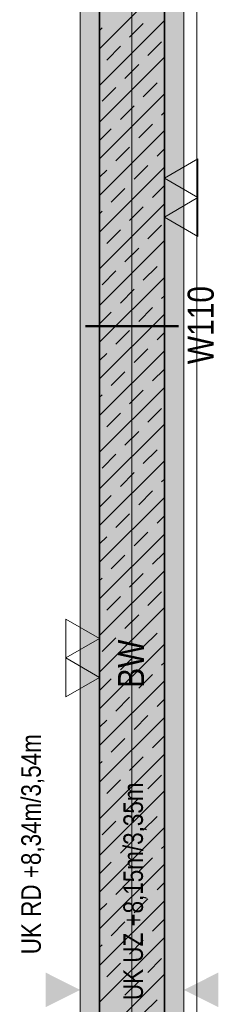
# Model space of a CAD drawing. Extents: x -420 to 300, y 62 to 1162.
# Tile 59 of 130: x -7 to 8, y 440 to 516. Entities that reach past the tile are written whole.
import ezdxf
from ezdxf.lldxf.tags import DXFTag

# ---------------------------------------------------------------- set-up
doc = ezdxf.new("R2010")
doc.units = 0
doc.layers.get('0').update_dxf_attribs({"lineweight": 35})
for name, color, linetype, lineweight, true_color in [('00_Beschriftung UZ', 3, 'Continuous', 13, 0x00ff00), ('30 -34 Innenwände- 1 tragend', 7, 'Continuous', 13, 0xdd0806), ('30 -35 Decken- 1 Konstruktion-Träger- Stahlbeton', 7, 'grob-A06G9F4K8I', 13, 0x33aa00), ('70 -72 Beschriftung- 2 Beschriftung Bauteile', 7, 'Continuous', 9, 0x9999ff), ('iwb_Schraffur_BW', 7, 'Continuous', 13, 0x7400e8)]:
    doc.layers.add(name, color=color, linetype=linetype, lineweight=lineweight, true_color=true_color)
for name, color, linetype, lineweight in [('70 -71 Achsen- 1 Gebäudeachsen', 7, 'STRICHPUNKT2-A06G9F4J8I', 18), ('70 -75 Raumstempel- 3 Wandstempel', 7, 'Continuous', 50), ('Keine', 7, 'Continuous', 9)]:
    doc.layers.add(name, color=color, linetype=linetype, lineweight=lineweight)
doc.layers.add('iwb_Schraffur_Unterzug', color=7, linetype='Continuous', lineweight=5, true_color=0xffffcc, plot=False)
doc.styles.get("Standard").update_dxf_attribs({"font": 'ARIALN.TTF'})
tags = doc.linetypes.add('grob-A06G9F4K8I', pattern=[14, 3, -8, 3]).pattern_tags.tags
tags[8:9] = [DXFTag(74, 4), DXFTag(75, 0), DXFTag(340, '0'), DXFTag(46, 0.0), DXFTag(50, 0.0), DXFTag(44, 0.0), DXFTag(45, 0.0)]
tags[6:7] = [DXFTag(74, 4), DXFTag(75, 0), DXFTag(340, '0'), DXFTag(46, 0.0), DXFTag(50, 0.0), DXFTag(44, 0.0), DXFTag(45, 0.0)]
tags[4:5] = [DXFTag(74, 4), DXFTag(75, 0), DXFTag(340, '0'), DXFTag(46, 0.0), DXFTag(50, 0.0), DXFTag(44, 0.0), DXFTag(45, 0.0)]
tags = doc.linetypes.add('STRICHPUNKT2-A06G9F4J8I', pattern=[12.7, 6.35, -3.175, 0, -3.175]).pattern_tags.tags
tags[10:11] = [DXFTag(74, 4), DXFTag(75, 0), DXFTag(340, '0'), DXFTag(46, 0.0), DXFTag(50, 0.0), DXFTag(44, 0.0), DXFTag(45, 0.0)]
tags[8:9] = [DXFTag(74, 4), DXFTag(75, 0), DXFTag(340, '0'), DXFTag(46, 0.0), DXFTag(50, 0.0), DXFTag(44, 0.0), DXFTag(45, 0.0)]
tags[6:7] = [DXFTag(74, 4), DXFTag(75, 0), DXFTag(340, '0'), DXFTag(46, 0.0), DXFTag(50, 0.0), DXFTag(44, 0.0), DXFTag(45, 0.0)]
tags[4:5] = [DXFTag(74, 4), DXFTag(75, 0), DXFTag(340, '0'), DXFTag(46, 0.0), DXFTag(50, 0.0), DXFTag(44, 0.0), DXFTag(45, 0.0)]

# ---------------------------------------------------------------- blocks, each defined once
blk = doc.blocks.new('Referenz-A06G9F4L8I')
at = {"layer": '00_Beschriftung UZ', "color": 0, "linetype": 'Continuous', "lineweight": 5, "ltscale": 0.13}
blk.add_line((6.702, 227.453), (6.702, 769.453), dxfattribs=at)
at = {"layer": '00_Beschriftung UZ', "color": 0, "lineweight": 0}
for points in [[(-4.968, 440.021), (-2.298, 441.353), (-4.967, 442.692)], [(8.373, 440.021), (5.702, 441.353), (8.371, 442.692)]]:
    blk.add_solid(points, dxfattribs=at)
at = {"layer": '30 -34 Innenwände- 1 tragend', "color": 0, "linetype": 'Continuous', "ltscale": 0.13}
for p, q in [((-0.798, 545.453), (-0.798, 388.453)), ((4.202, 545.453), (4.202, 388.453))]:
    blk.add_line(p, q, dxfattribs=at)
at = {"layer": '30 -34 Innenwände- 1 tragend', "color": 0, "lineweight": 35}
for p, q in [((-0.798, 545.453), (-0.798, 388.453)), ((4.202, 545.453), (4.202, 388.453))]:
    blk.add_line(p, q, dxfattribs=at)
at = {"layer": '30 -34 Innenwände- 1 tragend', "color": 0, "lineweight": 9}
for p, q in [((-0.798, 513.936), (4.202, 518.936)), ((-0.798, 513.936), (4.202, 518.936)), ((-0.798, 511.107), (4.202, 516.107)), ((-0.798, 511.107), (4.202, 516.107)), ((1.514, 514.834), (2.575, 515.894)), ((1.514, 514.834), (2.575, 515.894)), ((-0.798, 515.35), (-0.607, 515.541)), ((-0.798, 515.35), (-0.607, 515.541)), ((-0.253, 513.066), (0.807, 514.127)), ((-0.253, 513.066), (0.807, 514.127)), ((2.929, 513.419), (3.989, 514.48)), ((2.929, 513.419), (3.989, 514.48)), ((-0.798, 508.279), (4.202, 513.279)), ((-0.798, 508.279), (4.202, 513.279)), ((1.161, 511.652), (2.221, 512.712)), ((1.161, 511.652), (2.221, 512.712)), ((2.575, 510.237), (3.636, 511.298)), ((2.575, 510.237), (3.636, 511.298)), ((-0.798, 505.451), (4.202, 510.451)), ((-0.798, 505.451), (4.202, 510.451)), ((-0.607, 509.884), (0.454, 510.945)), ((-0.607, 509.884), (0.454, 510.945)), ((0.807, 508.47), (1.868, 509.53)), ((0.807, 508.47), (1.868, 509.53)), ((3.989, 508.823), (4.202, 509.036)), ((3.989, 508.823), (4.202, 509.036)), ((2.221, 507.056), (3.282, 508.116)), ((2.221, 507.056), (3.282, 508.116)), ((-0.798, 506.865), (0.1, 507.763)), ((-0.798, 506.865), (0.1, 507.763)), ((-0.798, 502.622), (4.202, 507.622)), ((-0.798, 502.622), (4.202, 507.622)), ((0.454, 505.288), (1.514, 506.348)), ((0.454, 505.288), (1.514, 506.348)), ((3.636, 505.641), (4.202, 506.208)), ((3.636, 505.641), (4.202, 506.208)), ((-0.798, 499.794), (4.202, 504.794)), ((-0.798, 499.794), (4.202, 504.794)), ((-0.798, 504.036), (-0.253, 504.581)), ((-0.798, 504.036), (-0.253, 504.581)), ((1.868, 503.874), (2.929, 504.934)), ((1.868, 503.874), (2.929, 504.934)), ((0.1, 502.106), (1.161, 503.166)), ((0.1, 502.106), (1.161, 503.166)), ((3.282, 502.459), (4.202, 503.379)), ((3.282, 502.459), (4.202, 503.379)), ((-0.798, 496.965), (4.202, 501.965)), ((-0.798, 496.965), (4.202, 501.965)), ((-0.798, 501.208), (-0.607, 501.399)), ((-0.798, 501.208), (-0.607, 501.399)), ((1.514, 500.692), (2.575, 501.752)), ((1.514, 500.692), (2.575, 501.752)), ((-0.253, 498.924), (0.807, 499.984)), ((-0.253, 498.924), (0.807, 499.984)), ((2.929, 499.277), (3.989, 500.338)), ((2.929, 499.277), (3.989, 500.338)), ((-0.798, 494.137), (4.202, 499.137)), ((-0.798, 494.137), (4.202, 499.137)), ((1.161, 497.51), (2.221, 498.57)), ((1.161, 497.51), (2.221, 498.57)), ((-0.607, 495.742), (0.454, 496.802)), ((-0.607, 495.742), (0.454, 496.802)), ((2.575, 496.095), (3.636, 497.156)), ((2.575, 496.095), (3.636, 497.156)), ((-0.798, 491.308), (4.202, 496.308)), ((-0.798, 491.308), (4.202, 496.308)), ((0.807, 494.328), (1.868, 495.388)), ((0.807, 494.328), (1.868, 495.388)), ((3.989, 494.681), (4.202, 494.894)), ((3.989, 494.681), (4.202, 494.894)), ((-0.798, 492.723), (0.1, 493.62)), ((-0.798, 492.723), (0.1, 493.62)), ((2.221, 492.913), (3.282, 493.974)), ((2.221, 492.913), (3.282, 493.974)), ((-0.798, 488.48), (4.202, 493.48)), ((-0.798, 488.48), (4.202, 493.48)), ((0.454, 491.146), (1.514, 492.206)), ((0.454, 491.146), (1.514, 492.206)), ((3.636, 491.499), (4.202, 492.066)), ((3.636, 491.499), (4.202, 492.066)), ((-0.798, 485.652), (4.202, 490.652)), ((-0.798, 485.652), (4.202, 490.652)), ((1.868, 489.731), (2.929, 490.792)), ((1.868, 489.731), (2.929, 490.792)), ((-0.798, 489.894), (-0.253, 490.439)), ((-0.798, 489.894), (-0.253, 490.439)), ((0.1, 487.964), (1.161, 489.024)), ((0.1, 487.964), (1.161, 489.024)), ((3.282, 488.317), (4.202, 489.237)), ((3.282, 488.317), (4.202, 489.237)), ((-0.798, 482.823), (4.202, 487.823)), ((-0.798, 482.823), (4.202, 487.823)), ((1.514, 486.549), (2.575, 487.61)), ((1.514, 486.549), (2.575, 487.61)), ((-0.798, 487.066), (-0.607, 487.257)), ((-0.798, 487.066), (-0.607, 487.257)), ((2.929, 485.135), (3.989, 486.196)), ((2.929, 485.135), (3.989, 486.196)), ((-0.253, 484.782), (0.807, 485.842)), ((-0.253, 484.782), (0.807, 485.842)), ((-0.798, 479.995), (4.202, 484.995)), ((-0.798, 479.995), (4.202, 484.995)), ((1.161, 483.367), (2.221, 484.428)), ((1.161, 483.367), (2.221, 484.428)), ((2.575, 481.953), (3.636, 483.014)), ((2.575, 481.953), (3.636, 483.014)), ((-0.607, 481.6), (0.454, 482.66)), ((-0.607, 481.6), (0.454, 482.66)), ((-0.798, 477.166), (4.202, 482.166)), ((-0.798, 477.166), (4.202, 482.166)), ((0.807, 480.185), (1.868, 481.246)), ((0.807, 480.185), (1.868, 481.246)), ((3.989, 480.539), (4.202, 480.752)), ((3.989, 480.539), (4.202, 480.752)), ((-0.798, 478.58), (0.1, 479.478)), ((-0.798, 478.58), (0.1, 479.478)), ((-0.798, 474.338), (4.202, 479.338)), ((-0.798, 474.338), (4.202, 479.338)), ((2.221, 478.771), (3.282, 479.832)), ((2.221, 478.771), (3.282, 479.832)), ((0.454, 477.003), (1.514, 478.064)), ((0.454, 477.003), (1.514, 478.064)), ((3.636, 477.357), (4.202, 477.924)), ((3.636, 477.357), (4.202, 477.924)), ((-0.798, 471.509), (4.202, 476.509)), ((-0.798, 471.509), (4.202, 476.509)), ((-0.798, 475.752), (-0.253, 476.296)), ((-0.798, 475.752), (-0.253, 476.296)), ((1.868, 475.589), (2.929, 476.65)), ((1.868, 475.589), (2.929, 476.65)), ((0.1, 473.821), (1.161, 474.882)), ((0.1, 473.821), (1.161, 474.882)), ((3.282, 474.175), (4.202, 475.095)), ((3.282, 474.175), (4.202, 475.095)), ((-0.798, 468.681), (4.202, 473.681)), ((-0.798, 468.681), (4.202, 473.681)), ((-0.798, 472.924), (-0.607, 473.114)), ((-0.798, 472.924), (-0.607, 473.114)), ((1.514, 472.407), (2.575, 473.468)), ((1.514, 472.407), (2.575, 473.468)), ((-0.253, 470.64), (0.807, 471.7)), ((-0.253, 470.64), (0.807, 471.7)), ((2.929, 470.993), (3.989, 472.054)), ((2.929, 470.993), (3.989, 472.054)), ((-0.798, 465.853), (4.202, 470.853)), ((-0.798, 465.853), (4.202, 470.853)), ((1.161, 469.225), (2.221, 470.286)), ((1.161, 469.225), (2.221, 470.286)), ((-0.607, 467.458), (0.454, 468.518)), ((-0.607, 467.458), (0.454, 468.518)), ((2.575, 467.811), (3.636, 468.872)), ((2.575, 467.811), (3.636, 468.872)), ((-0.798, 463.024), (4.202, 468.024)), ((-0.798, 463.024), (4.202, 468.024)), ((0.807, 466.043), (1.868, 467.104)), ((0.807, 466.043), (1.868, 467.104)), ((3.989, 466.397), (4.202, 466.61)), ((3.989, 466.397), (4.202, 466.61)), ((2.221, 464.629), (3.282, 465.69)), ((2.221, 464.629), (3.282, 465.69)), ((-0.798, 464.438), (0.1, 465.336)), ((-0.798, 464.438), (0.1, 465.336)), ((-0.798, 460.196), (4.202, 465.196)), ((-0.798, 460.196), (4.202, 465.196)), ((0.454, 462.861), (1.514, 463.922)), ((0.454, 462.861), (1.514, 463.922)), ((3.636, 463.215), (4.202, 463.781)), ((3.636, 463.215), (4.202, 463.781)), ((1.868, 461.447), (2.929, 462.508)), ((1.868, 461.447), (2.929, 462.508)), ((-0.798, 457.367), (4.202, 462.367)), ((-0.798, 457.367), (4.202, 462.367)), ((-0.798, 461.61), (-0.253, 462.154)), ((-0.798, 461.61), (-0.253, 462.154)), ((3.282, 460.033), (4.202, 460.953)), ((3.282, 460.033), (4.202, 460.953)), ((0.1, 459.679), (1.161, 460.74)), ((0.1, 459.679), (1.161, 460.74)), ((-0.798, 454.539), (4.202, 459.539)), ((-0.798, 454.539), (4.202, 459.539)), ((-0.798, 458.781), (-0.607, 458.972)), ((-0.798, 458.781), (-0.607, 458.972)), ((1.514, 458.265), (2.575, 459.326)), ((1.514, 458.265), (2.575, 459.326)), ((2.929, 456.851), (3.989, 457.912)), ((2.929, 456.851), (3.989, 457.912)), ((-0.253, 456.497), (0.807, 457.558)), ((-0.253, 456.497), (0.807, 457.558)), ((-0.798, 451.71), (4.202, 456.71)), ((-0.798, 451.71), (4.202, 456.71)), ((1.161, 455.083), (2.221, 456.144)), ((1.161, 455.083), (2.221, 456.144)), ((-0.607, 453.315), (0.454, 454.376)), ((-0.607, 453.315), (0.454, 454.376)), ((2.575, 453.669), (3.636, 454.73)), ((2.575, 453.669), (3.636, 454.73)), ((-0.798, 448.882), (4.202, 453.882)), ((-0.798, 448.882), (4.202, 453.882)), ((0.807, 451.901), (1.868, 452.962)), ((0.807, 451.901), (1.868, 452.962)), ((3.989, 452.255), (4.202, 452.468)), ((3.989, 452.255), (4.202, 452.468)), ((-0.798, 450.296), (0.1, 451.194)), ((-0.798, 450.296), (0.1, 451.194)), ((-0.798, 446.054), (4.202, 451.054)), ((-0.798, 446.054), (4.202, 451.054)), ((2.221, 450.487), (3.282, 451.548)), ((2.221, 450.487), (3.282, 451.548)), ((0.454, 448.719), (1.514, 449.78)), ((0.454, 448.719), (1.514, 449.78)), ((3.636, 449.073), (4.202, 449.639)), ((3.636, 449.073), (4.202, 449.639)), ((-0.798, 443.225), (4.202, 448.225)), ((-0.798, 443.225), (4.202, 448.225)), ((-0.798, 447.468), (-0.253, 448.012)), ((-0.798, 447.468), (-0.253, 448.012)), ((1.868, 447.305), (2.929, 448.366)), ((1.868, 447.305), (2.929, 448.366)), ((0.1, 445.537), (1.161, 446.598)), ((0.1, 445.537), (1.161, 446.598)), ((3.282, 445.891), (4.202, 446.811)), ((3.282, 445.891), (4.202, 446.811)), ((-0.798, 440.397), (4.202, 445.397)), ((-0.798, 440.397), (4.202, 445.397)), ((1.514, 444.123), (2.575, 445.184)), ((1.514, 444.123), (2.575, 445.184)), ((-0.798, 444.639), (-0.607, 444.83)), ((-0.798, 444.639), (-0.607, 444.83)), ((2.929, 442.709), (3.989, 443.769)), ((2.929, 442.709), (3.989, 443.769)), ((-0.253, 442.355), (0.807, 443.416)), ((-0.253, 442.355), (0.807, 443.416)), ((-0.798, 437.568), (4.202, 442.568)), ((-0.798, 437.568), (4.202, 442.568)), ((1.161, 440.941), (2.221, 442.002)), ((1.161, 440.941), (2.221, 442.002)), ((2.575, 439.527), (3.636, 440.587)), ((2.575, 439.527), (3.636, 440.587))]:
    blk.add_line(p, q, dxfattribs=at)
at = {"layer": '30 -35 Decken- 1 Konstruktion-Träger- Stahlbeton', "color": 0}
for p, q in [((-2.298, 227.453), (-2.298, 770.453)), ((5.702, 227.453), (5.702, 770.453))]:
    blk.add_line(p, q, dxfattribs=at)
at = {"layer": '70 -71 Achsen- 1 Gebäudeachsen', "color": 0, "linetype": 'STRICHPUNKT2-A06G9F4J8I', "ltscale": 0.18}
blk.add_line((1.702, 1084.393), (1.702, 84.953), dxfattribs=at)
at = {"layer": '70 -72 Beschriftung- 2 Beschriftung Bauteile', "color": 0}
for p, q in [((4.202, 503.953), (6.8, 505.453)), ((6.8, 505.453), (6.8, 502.453)), ((6.8, 502.453), (4.202, 503.953)), ((4.202, 500.953), (6.8, 502.453)), ((6.8, 502.453), (6.8, 499.453)), ((6.8, 499.453), (4.202, 500.953)), ((-3.396, 469.953), (-0.798, 468.453)), ((-3.396, 466.953), (-3.396, 469.953)), ((-0.798, 468.453), (-3.396, 466.953)), ((-3.396, 466.953), (-0.798, 465.453)), ((-3.396, 463.953), (-3.396, 466.953)), ((-0.798, 465.453), (-3.396, 463.953))]:
    blk.add_line(p, q, dxfattribs=at)
at = {"layer": 'Keine', "color": 0, "lineweight": 50}
blk.add_line((5.287, 492.553), (-1.883, 492.553), dxfattribs=at)
at = {"layer": '00_Beschriftung UZ', "color": 0, "linetype": 'Continuous', "ltscale": 0.13, "insert": (-6.848, 444.105), "char_height": 1.51033, "attachment_point": 1, "rotation": 90}
blk.add_mtext('{\\fArial Narrow;UK RD +8,34m/3,54m}', dxfattribs=at)
at = {"layer": '00_Beschriftung UZ', "color": 0, "linetype": 'ByBlock', "lineweight": 5, "ltscale": 0.13, "insert": (1.039, 440.572), "char_height": 1.51033, "attachment_point": 1, "rotation": 90}
blk.add_mtext('{\\fArial Narrow;UK UZ +8,15m/3,35m}', dxfattribs=at)
at = {"layer": '70 -75 Raumstempel- 3 Wandstempel', "color": 0, "linetype": 'Continuous', "ltscale": 0.5, "char_height": 2.01377, "attachment_point": 1, "rotation": 90}
for s, insert in [('{\\fArial Narrow;W110}', (6.003, 489.611)), ('{\\fArial Narrow;BW}', (0.62, 464.652))]:
    blk.add_mtext(s, dxfattribs=dict(at, insert=insert))
blk = doc.blocks.new('Referenz-A06G9F4N8I')
at = {"layer": 'iwb_Schraffur_BW', "linetype": 'Continuous', "ltscale": 0.13}
blk.add_solid([(4.204, 778.453), (4.204, 384.453), (-0.796, 778.453), (-0.796, 384.453)], dxfattribs=at)
at = {"layer": 'iwb_Schraffur_Unterzug', "linetype": 'Continuous', "ltscale": 0.13}
blk.add_solid([(-2.298, 227.453), (-2.298, 830.453), (5.702, 227.453), (5.702, 830.453)], dxfattribs=at)

msp = doc.modelspace()

# ---------------------------------------------------------------- block references
at = {"color": 8, "lineweight": 25, "ltscale": 0.25, "true_color": 0x808080}
for name in ['Referenz-A06G9F4L8I', 'Referenz-A06G9F4N8I']:
    msp.add_blockref(name, (0, 0), dxfattribs=at)

doc.saveas('drawing.dxf')
